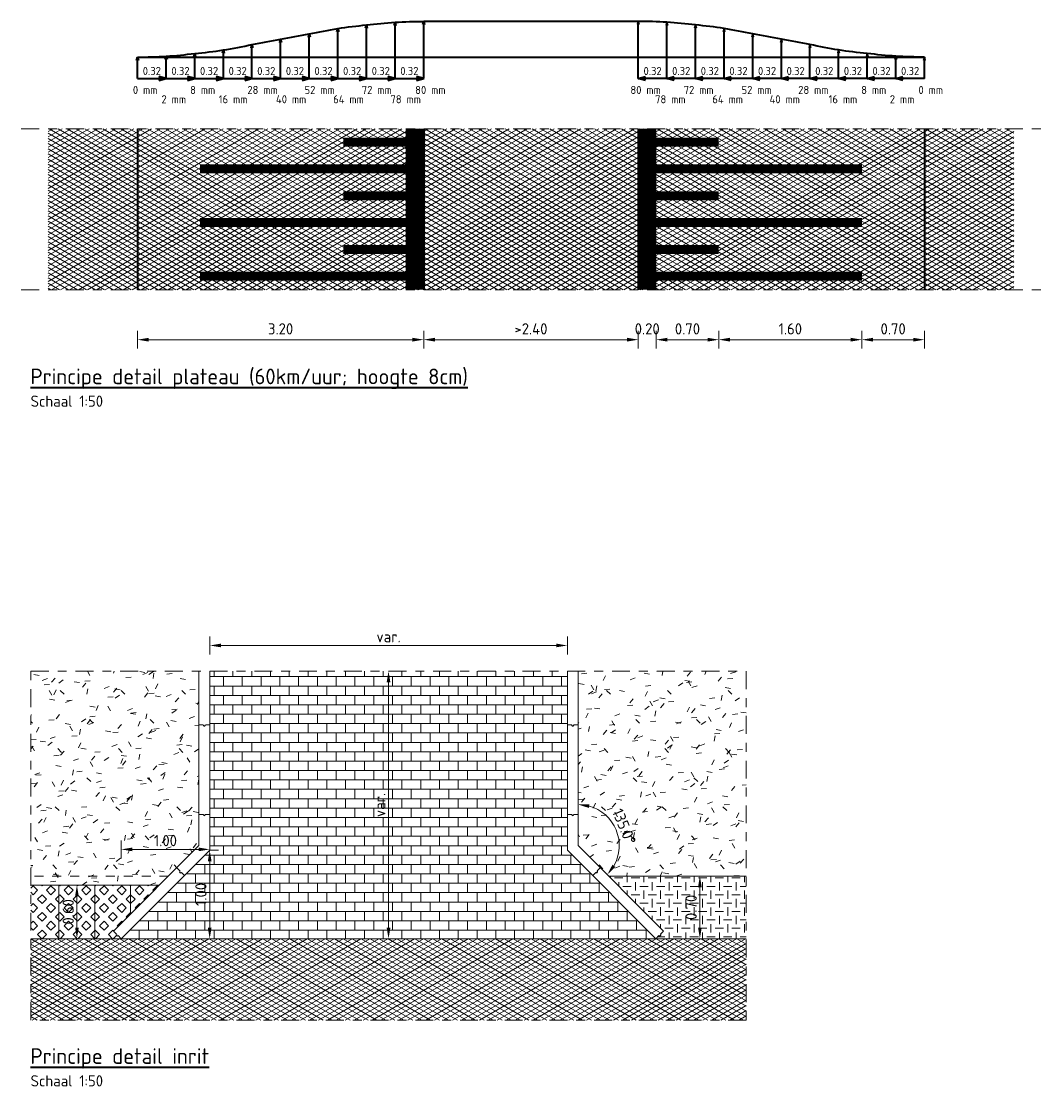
# Model space of a CAD drawing. Header units: metres. Extents: x 122.7 to 162.8, y 75.2 to 111.3.
# Tile 6 of 6: x 151.4 to 162.8, y 98.7 to 110.6. Entities that reach past the tile are written whole.
import ezdxf

# ---------------------------------------------------------------- set-up
doc = ezdxf.new("R2010")
doc.units = ezdxf.units.M
doc.header["$PDMODE"] = 35
doc.linetypes.add('DASHED2', pattern=[0.375, 0.25, -0.125])
doc.linetypes.add('ZZ-AFBREEK-SO', pattern=[7, 4, -1, 1, -1])
doc.layers.get('0').update_dxf_attribs({"color": 151})
doc.layers.get('Defpoints').update_dxf_attribs({"color": 171})
for name, color, linetype, lineweight in [('N-WE-GR-GRAS-A', 62, 'Continuous', 18), ('N-WE-VH-HALFVERHARDING_GESTABILISEERD GRAS-A-200', 190, 'Continuous', 18), ('N-WE-VH-HALFVERHARDING_GRASBETONSTEEN-A-200', 132, 'Continuous', 18), ('N-WE-VH-KANTOPSLUITING_ELEMENT_INRIT-T18', 10, 'Continuous', 18), ('N-WE-VH-OPENVERHARDING_BETONSTRAATSTEEN-AD-50', 252, 'Continuous', 18), ('N-WE-VH-VERHARDING-G', 252, 'Continuous', 35), ('N-WE-VH-VERHARDING-GD', 7, 'Continuous', 18), ('N-WE-VH-VERHARDING_ASFALT-A', 252, 'Continuous', 18), ('N-WE-VW-MARKERING-A', 7, 'Continuous', 18), ('X-XX-AL-AANKLEDING-G', 252, 'Continuous', 35), ('X-XX-AL-AFBREEKLIJN-G', 7, 'ZZ-AFBREEK-SO', 18), ('X-XX-AL-DETAIL1-GD', 7, 'Continuous', 25), ('X-XX-AL-M', 7, 'Continuous', 18), ('X-XX-AL-T25', 7, 'Continuous', 25), ('X-XX-AL-T35', 7, 'Continuous', 35)]:
    doc.layers.add(name, color=color, linetype=linetype, lineweight=lineweight)
doc.styles.add('NLCS-ISO-M50-T18', font='NLCS-ISO.TTF', dxfattribs={"height": 0.09})
doc.styles.add('NLCS-ISO-M50-T25', font='NLCS-ISO.TTF', dxfattribs={"height": 0.125})
doc.styles.add('NLCS-ISO-M50-T35', font='NLCS-ISO.TTF', dxfattribs={"height": 0.175})
doc.dimstyles.new('NLCS-M50-T25-PIJL_l2_h1', dxfattribs={"dimscale": 0.05, "dimtxt": 2.5, "dimasz": 2.5, "dimexe": 2, "dimexo": 2, "dimgap": 0.7, "dimtad": 1, "dimzin": 0, "dimdsep": 46, "dimtxsty": 'NLCS-ISO-M50-T25', "dimcen": 2.5, "dimdle": 2, "dimclrd": 256, "dimclre": 256, "dimclrt": 256, "dimadec": 1, "dimazin": 0, "dimtfac": 1, "dimtofl": 0, "dimtmove": 1, "dimatfit": 0, "dimfxl": 2, "dimfxlon": 1, "dimtfillclr": 256, "dimtolj": 1, "dimtzin": 0, "dimlwd": 18, "dimlwe": 18, "dimarcsym": 0})
pattern_1 = [(150, (1173.51243, -158.37723), (-0.025, -0.0433012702), []), (210, (1173.51243, -158.37723), (0.025, -0.0433012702), [])]

# ---------------------------------------------------------------- blocks, each defined once
blk = doc.blocks.new('*D112')
at = {"layer": 'Defpoints', "color": 0, "transparency": 16777216}
for p in [(157.535, 103.662), (153.535, 101.374), (157.535, 101.374)]:
    blk.add_point(p, dxfattribs=at)
at = {"layer": 'X-XX-AL-M', "lineweight": 18, "transparency": 16777216}
for p, q in [((153.535, 103.562), (153.535, 103.762)), ((157.535, 103.562), (157.535, 103.762)), ((153.66, 103.662), (157.41, 103.662))]:
    blk.add_line(p, q, dxfattribs=at)
at = {"layer": 'X-XX-AL-M', "transparency": 16777216}
for points in [[(153.66, 103.683), (153.66, 103.642), (153.535, 103.662)], [(157.41, 103.683), (157.41, 103.642), (157.535, 103.662)]]:
    blk.add_solid(points, dxfattribs=at)
at = {"layer": 'X-XX-AL-M', "transparency": 16777216, "insert": (155.535, 103.76), "char_height": 0.125, "attachment_point": 5, "style": 'NLCS-ISO-M50-T25'}
blk.add_mtext('\\A1;var.', dxfattribs=at)
blk = doc.blocks.new('*D113')
at = {"layer": 'Defpoints', "color": 0, "transparency": 16777216}
for p in [(153.535, 101.374), (153.535, 100.384), (153.535, 100.384)]:
    blk.add_point(p, dxfattribs=at)
at = {"layer": 'X-XX-AL-M', "lineweight": 18, "transparency": 16777216}
for p, q in [((153.535, 101.374), (153.635, 101.374)), ((153.535, 101.249), (153.535, 100.509)), ((153.535, 100.384), (153.635, 100.384))]:
    blk.add_line(p, q, dxfattribs=at)
at = {"layer": 'X-XX-AL-M', "transparency": 16777216}
for points in [[(153.514, 101.249), (153.556, 101.249), (153.535, 101.374)], [(153.514, 100.509), (153.556, 100.509), (153.535, 100.384)]]:
    blk.add_solid(points, dxfattribs=at)
at = {"layer": 'X-XX-AL-M', "transparency": 16777216, "insert": (153.437, 100.879), "char_height": 0.125, "attachment_point": 5, "rotation": 90, "style": 'NLCS-ISO-M50-T25'}
blk.add_mtext('\\A1;1.00', dxfattribs=at)
blk = doc.blocks.new('*D114')
at = {"layer": 'Defpoints', "color": 0, "transparency": 16777216}
for p in [(152.545, 101.382), (153.535, 101.374), (152.545, 100.384)]:
    blk.add_point(p, dxfattribs=at)
at = {"layer": 'X-XX-AL-M', "lineweight": 18, "transparency": 16777216}
for p, q in [((152.545, 101.282), (152.545, 101.482)), ((153.41, 101.382), (152.67, 101.382)), ((153.535, 101.382), (153.535, 101.482))]:
    blk.add_line(p, q, dxfattribs=at)
at = {"layer": 'X-XX-AL-M', "transparency": 16777216}
for points in [[(152.67, 101.403), (152.67, 101.362), (152.545, 101.382)], [(153.41, 101.403), (153.41, 101.362), (153.535, 101.382)]]:
    blk.add_solid(points, dxfattribs=at)
at = {"layer": 'X-XX-AL-M', "transparency": 16777216, "insert": (153.04, 101.48), "char_height": 0.125, "attachment_point": 5, "style": 'NLCS-ISO-M50-T25'}
blk.add_mtext('\\A1;1.00', dxfattribs=at)
blk = doc.blocks.new('*D115')
at = {"layer": 'Defpoints', "color": 0, "transparency": 16777216}
for p in [(155.535, 103.374), (155.535, 100.384), (155.535, 100.384)]:
    blk.add_point(p, dxfattribs=at)
at = {"layer": 'X-XX-AL-M', "lineweight": 18, "transparency": 16777216}
for p, q in [((155.535, 103.374), (155.635, 103.374)), ((155.535, 103.249), (155.535, 100.509)), ((155.535, 100.384), (155.635, 100.384))]:
    blk.add_line(p, q, dxfattribs=at)
at = {"layer": 'X-XX-AL-M', "transparency": 16777216}
for points in [[(155.514, 103.249), (155.556, 103.249), (155.535, 103.374)], [(155.514, 100.509), (155.556, 100.509), (155.535, 100.384)]]:
    blk.add_solid(points, dxfattribs=at)
at = {"layer": 'X-XX-AL-M', "transparency": 16777216, "insert": (155.437, 101.879), "char_height": 0.125, "attachment_point": 5, "rotation": 90, "style": 'NLCS-ISO-M50-T25'}
blk.add_mtext('\\A1;var.', dxfattribs=at)
blk = doc.blocks.new('*D116')
at = {"layer": 'Defpoints', "color": 0, "transparency": 16777216}
for p in [(157.655, 103.374), (157.655, 101.424), (157.655, 101.424), (158.115, 101.424), (158.61, 100.469)]:
    blk.add_point(p, dxfattribs=at)
at = {"layer": 'X-XX-AL-M', "lineweight": 18, "transparency": 16777216}
blk.add_arc((157.655, 101.424), 0.46, 330.6197, 74.3803, dxfattribs=at)
at = {"layer": 'X-XX-AL-M', "transparency": 16777216}
for points in [[(157.776, 101.846), (157.782, 101.887), (157.655, 101.884)], [(158.072, 101.186), (158.039, 101.211), (157.98, 101.099)]]:
    blk.add_solid(points, dxfattribs=at)
at = {"layer": 'X-XX-AL-M', "transparency": 16777216, "insert": (158.17, 101.637), "char_height": 0.125, "attachment_point": 5, "rotation": 292.5, "style": 'NLCS-ISO-M50-T25'}
blk.add_mtext('\\A1;135.0°', dxfattribs=at)
blk = doc.blocks.new('_Open30')
at = {"color": 0, "linetype": 'ByBlock', "lineweight": -2}
for p, q in [((-1, 0.27), (0, 0)), ((0, 0), (-1, -0.27)), ((0, 0), (-1, 0))]:
    blk.add_line(p, q, dxfattribs=at)
blk = doc.blocks.new('*D106')
at = {"layer": 'Defpoints', "color": 0, "transparency": 16777216}
for p in [(155.928, 107.64), (158.328, 107.64), (158.328, 107.081)]:
    blk.add_point(p, dxfattribs=at)
at = {"layer": 'X-XX-AL-M', "lineweight": 18, "transparency": 16777216}
for p, q in [((155.928, 107.181), (155.928, 106.981)), ((158.328, 107.181), (158.328, 106.981)), ((156.053, 107.081), (158.203, 107.081))]:
    blk.add_line(p, q, dxfattribs=at)
at = {"layer": 'X-XX-AL-M', "transparency": 16777216}
for points in [[(156.053, 107.102), (156.053, 107.06), (155.928, 107.081)], [(158.203, 107.102), (158.203, 107.06), (158.328, 107.081)]]:
    blk.add_solid(points, dxfattribs=at)
at = {"layer": 'X-XX-AL-M', "transparency": 16777216, "insert": (157.128, 107.202), "char_height": 0.125, "attachment_point": 5, "style": 'NLCS-ISO-M50-T25'}
blk.add_mtext('\\A1;>2.40', dxfattribs=at)
blk = doc.blocks.new('*D107')
at = {"layer": 'Defpoints', "color": 0, "transparency": 16777216}
for p in [(158.528, 108.04), (159.228, 108.04), (159.228, 107.081)]:
    blk.add_point(p, dxfattribs=at)
at = {"layer": 'X-XX-AL-M', "lineweight": 18, "transparency": 16777216}
for p, q in [((158.528, 107.181), (158.528, 106.981)), ((159.228, 107.181), (159.228, 106.981)), ((158.653, 107.081), (159.103, 107.081))]:
    blk.add_line(p, q, dxfattribs=at)
at = {"layer": 'X-XX-AL-M', "transparency": 16777216}
for points in [[(158.653, 107.102), (158.653, 107.06), (158.528, 107.081)], [(159.103, 107.102), (159.103, 107.06), (159.228, 107.081)]]:
    blk.add_solid(points, dxfattribs=at)
at = {"layer": 'X-XX-AL-M', "transparency": 16777216, "insert": (158.878, 107.202), "char_height": 0.125, "attachment_point": 5, "style": 'NLCS-ISO-M50-T25'}
blk.add_mtext('\\A1;0.70', dxfattribs=at)
blk = doc.blocks.new('*D108')
at = {"layer": 'Defpoints', "color": 0, "transparency": 16777216}
for p in [(158.328, 108.04), (158.528, 108.04), (158.528, 107.081)]:
    blk.add_point(p, dxfattribs=at)
at = {"layer": 'X-XX-AL-M', "lineweight": 18, "transparency": 16777216}
for p, q in [((158.328, 107.181), (158.328, 106.981)), ((158.528, 107.181), (158.528, 106.981)), ((158.203, 107.081), (158.078, 107.081)), ((158.653, 107.081), (158.778, 107.081))]:
    blk.add_line(p, q, dxfattribs=at)
at = {"layer": 'X-XX-AL-M', "transparency": 16777216}
for points in [[(158.203, 107.102), (158.203, 107.06), (158.328, 107.081)], [(158.653, 107.102), (158.653, 107.06), (158.528, 107.081)]]:
    blk.add_solid(points, dxfattribs=at)
at = {"layer": 'X-XX-AL-M', "transparency": 16777216, "insert": (158.428, 107.202), "char_height": 0.125, "attachment_point": 5, "style": 'NLCS-ISO-M50-T25'}
blk.add_mtext('\\A1;0.20', dxfattribs=at)
blk = doc.blocks.new('*D109')
at = {"layer": 'Defpoints', "color": 0, "transparency": 16777216}
for p in [(159.228, 107.74), (160.828, 107.74), (160.828, 107.081)]:
    blk.add_point(p, dxfattribs=at)
at = {"layer": 'X-XX-AL-M', "lineweight": 18, "transparency": 16777216}
for p, q in [((159.228, 107.181), (159.228, 106.981)), ((160.828, 107.181), (160.828, 106.981)), ((159.353, 107.081), (160.703, 107.081))]:
    blk.add_line(p, q, dxfattribs=at)
at = {"layer": 'X-XX-AL-M', "transparency": 16777216}
for points in [[(159.353, 107.102), (159.353, 107.06), (159.228, 107.081)], [(160.703, 107.102), (160.703, 107.06), (160.828, 107.081)]]:
    blk.add_solid(points, dxfattribs=at)
at = {"layer": 'X-XX-AL-M', "transparency": 16777216, "insert": (160.028, 107.202), "char_height": 0.125, "attachment_point": 5, "style": 'NLCS-ISO-M50-T25'}
blk.add_mtext('\\A1;1.60', dxfattribs=at)
blk = doc.blocks.new('*D110')
at = {"layer": 'Defpoints', "color": 0, "transparency": 16777216}
for p in [(160.828, 107.74), (161.528, 107.74), (161.528, 107.081)]:
    blk.add_point(p, dxfattribs=at)
at = {"layer": 'X-XX-AL-M', "lineweight": 18, "transparency": 16777216}
for p, q in [((160.828, 107.181), (160.828, 106.981)), ((161.528, 107.181), (161.528, 106.981)), ((160.953, 107.081), (161.403, 107.081))]:
    blk.add_line(p, q, dxfattribs=at)
at = {"layer": 'X-XX-AL-M', "transparency": 16777216}
for points in [[(160.953, 107.102), (160.953, 107.06), (160.828, 107.081)], [(161.403, 107.102), (161.403, 107.06), (161.528, 107.081)]]:
    blk.add_solid(points, dxfattribs=at)
at = {"layer": 'X-XX-AL-M', "transparency": 16777216, "insert": (161.178, 107.202), "char_height": 0.125, "attachment_point": 5, "style": 'NLCS-ISO-M50-T25'}
blk.add_mtext('\\A1;0.70', dxfattribs=at)
blk = doc.blocks.new('*D111')
at = {"layer": 'Defpoints', "color": 0, "transparency": 16777216}
for p in [(152.728, 108.04), (155.928, 108.04), (155.928, 107.081)]:
    blk.add_point(p, dxfattribs=at)
at = {"layer": 'X-XX-AL-M', "lineweight": 18, "transparency": 16777216}
for p, q in [((152.728, 107.181), (152.728, 106.981)), ((155.928, 107.181), (155.928, 106.981)), ((152.853, 107.081), (155.803, 107.081))]:
    blk.add_line(p, q, dxfattribs=at)
at = {"layer": 'X-XX-AL-M', "transparency": 16777216}
for points in [[(152.853, 107.102), (152.853, 107.06), (152.728, 107.081)], [(155.803, 107.102), (155.803, 107.06), (155.928, 107.081)]]:
    blk.add_solid(points, dxfattribs=at)
at = {"layer": 'X-XX-AL-M', "transparency": 16777216, "insert": (154.328, 107.202), "char_height": 0.125, "attachment_point": 5, "style": 'NLCS-ISO-M50-T25'}
blk.add_mtext('\\A1;3.20', dxfattribs=at)
blk = doc.blocks.new('*D119')
at = {"layer": 'Defpoints', "color": 0, "transparency": 16777216}
for p in [(152.05, 100.984), (152.05, 100.984), (152.05, 100.384)]:
    blk.add_point(p, dxfattribs=at)
at = {"layer": 'X-XX-AL-M', "lineweight": 18, "transparency": 16777216}
for p, q in [((152.05, 100.984), (152.15, 100.984)), ((152.05, 100.509), (152.05, 100.859)), ((152.05, 100.384), (152.15, 100.384))]:
    blk.add_line(p, q, dxfattribs=at)
at = {"layer": 'X-XX-AL-M', "transparency": 16777216}
for points in [[(152.03, 100.859), (152.071, 100.859), (152.05, 100.984)], [(152.03, 100.509), (152.071, 100.509), (152.05, 100.384)]]:
    blk.add_solid(points, dxfattribs=at)
at = {"layer": 'X-XX-AL-M', "transparency": 16777216, "insert": (151.953, 100.684), "char_height": 0.125, "attachment_point": 5, "rotation": 90, "style": 'NLCS-ISO-M50-T25'}
blk.add_mtext('\\A1;0.60', dxfattribs=at)
blk = doc.blocks.new('*D120')
at = {"layer": 'Defpoints', "color": 0, "transparency": 16777216}
for p in [(159.017, 101.084), (159.017, 101.084), (159.017, 100.384)]:
    blk.add_point(p, dxfattribs=at)
at = {"layer": 'X-XX-AL-M', "lineweight": 18, "transparency": 16777216}
for p, q in [((159.017, 101.084), (159.117, 101.084)), ((159.017, 100.509), (159.017, 100.959)), ((159.017, 100.384), (159.117, 100.384))]:
    blk.add_line(p, q, dxfattribs=at)
at = {"layer": 'X-XX-AL-M', "transparency": 16777216}
for points in [[(158.996, 100.959), (159.038, 100.959), (159.017, 101.084)], [(158.996, 100.509), (159.038, 100.509), (159.017, 100.384)]]:
    blk.add_solid(points, dxfattribs=at)
at = {"layer": 'X-XX-AL-M', "transparency": 16777216, "insert": (158.919, 100.734), "char_height": 0.125, "attachment_point": 5, "rotation": 90, "style": 'NLCS-ISO-M50-T25'}
blk.add_mtext('\\A1;0.70', dxfattribs=at)

msp = doc.modelspace()

# ---------------------------------------------------------------- hatches: boundary and pattern name
at = {"layer": 'N-WE-GR-GRAS-A'}
h = msp.add_hatch(dxfattribs=at)
h.set_pattern_fill('AGR-GRAS_01-SO', color=256, scale=0.02, angle=35, pattern_type=2)
h.set_pattern_definition([(35, (-158868.98376, -397704.59417), (0.12278780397, 0.6963642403), [0.06, -0.4]), (80, (-158868.8773, -397704.39754), (-0.581703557, 0.7321345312), [0.06, -0.4]), (65, (-158868.9854, -397704.52207), (-0.2756542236, 0.5919584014), [0.06, -0.4]), (50, (-158868.99036, -397704.3058), (-0.04983280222, 0.40732872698), [0.06, -0.4]), (170, (-158869.4918, -397703.72913), (0.17498214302, -0.27455645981), [0.06, -0.4]), (185, (-158868.60699, -397704.0862), (0.25651787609, -0.17832156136), [0.06, -0.4]), (200, (-158868.89694, -397704.50895), (0.2597972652, -0.24597841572), [0.06, -0.4]), (120, (-158868.93465, -397704.3156), (-0.6556921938, 0.1756921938), [0.06, -0.4]), (135, (-158868.98376, -397704.59417), (-0.67882250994, 6e-17), [0.06, -0.4])])
h.paths.add_polyline_path([(151.535, 100.984), (152.975, 100.984), (153.415, 101.424), (153.415, 103.374), (151.535, 103.374)])
h.paths.add_polyline_path([(157.995, 101.084), (159.535, 101.084), (159.535, 103.374), (157.655, 103.374), (157.655, 101.424)])
at = {"layer": 'N-WE-VH-HALFVERHARDING_GESTABILISEERD GRAS-A-200'}
h = msp.add_hatch(dxfattribs=at)
h.set_pattern_fill('AVH-GRAS_GESTABILISEERD-SO', color=256, scale=0.1, pattern_type=2)
h.set_pattern_definition([(0, (0, 0), (0.09375, 0.09375), [0.09375, -0.09375]), (90, (0.046875, 0.046875), (-0.09375, 0.09375), [0.09375, -0.09375])])
edge = h.paths.add_edge_path()
edge.add_line((159.535, 101.084), (157.995, 101.084))
edge.add_line((157.995, 101.084), (158.61, 100.469))
edge.add_line((158.61, 100.469), (158.576, 100.435))
edge.add_arc((158.567, 100.427), 0.0121, -135, 45, ccw=False)
edge.add_line((158.559, 100.418), (158.525, 100.384))
edge.add_line((158.525, 100.384), (159.535, 100.384))
edge.add_line((159.535, 100.384), (159.535, 101.084))
at = {"layer": 'N-WE-VH-HALFVERHARDING_GRASBETONSTEEN-A-200'}
h = msp.add_hatch(dxfattribs=at)
h.set_pattern_fill('AVH-GRASBETONSTEEN_02-SO', color=256, scale=0.1, pattern_type=2)
h.set_pattern_definition([(45, (0, 0), (-0.09899495, 0.09899495), [0.07, -0.07]), (135, (0, 0), (-0.09899495, -0.09899495), [0.07, -0.07]), (45, (-0.0495, 0.0495), (-0.09899495, 0.09899495), [0.07, -0.07]), (135, (0.0495, 0.0495), (-0.09899495, -0.09899495), [0.07, -0.07])])
edge = h.paths.add_edge_path()
edge.add_line((152.975, 100.984), (151.535, 100.984))
edge.add_line((151.535, 100.984), (151.535, 100.384))
edge.add_line((151.535, 100.384), (152.545, 100.384))
edge.add_line((152.545, 100.384), (152.511, 100.418))
edge.add_arc((152.503, 100.427), 0.0121, 135, 315, ccw=False)
edge.add_line((152.494, 100.435), (152.46, 100.469))
edge.add_line((152.46, 100.469), (152.975, 100.984))
at = {"layer": 'N-WE-VH-OPENVERHARDING_BETONSTRAATSTEEN-AD-50'}
h = msp.add_hatch(dxfattribs=at)
h.set_pattern_fill('AVH-BSS_KEIFORMAAT_HALFST-SO', color=256, scale=0.1, angle=90, pattern_type=2)
h.set_pattern_definition([(90, (152.53462, 100.37375), (-0.105, 0.105), [0.105, -0.105]), (180, (152.53462, 100.37375), (-1e-17, -0.105), [])])
h.paths.add_polyline_path([(158.525, 100.384), (157.535, 101.374), (157.535, 103.374), (153.535, 103.374), (153.535, 101.374), (152.545, 100.384)])
at = {"layer": 'N-WE-VH-VERHARDING_ASFALT-A'}
h = msp.add_hatch(dxfattribs=at)
h.set_pattern_fill('AVH-ASFALT', color=256, scale=0.05, angle=90, pattern_type=2)
h.set_pattern_definition(pattern_1)
h.paths.add_polyline_path([(152.728, 109.44), (151.728, 109.44), (151.728, 107.64), (152.728, 107.64), (155.928, 107.64), (155.928, 109.44)])
h = msp.add_hatch(dxfattribs=at)
h.set_pattern_fill('AVH-ASFALT', color=256, scale=0.05, angle=90, pattern_type=2)
h.set_pattern_definition(pattern_1)
h.paths.add_polyline_path([(158.328, 109.44), (155.928, 109.44), (155.928, 107.64), (158.328, 107.64)])
h = msp.add_hatch(dxfattribs=at)
h.set_pattern_fill('AVH-ASFALT', color=256, scale=0.05, angle=90, pattern_type=2)
h.set_pattern_definition(pattern_1)
h.paths.add_polyline_path([(162.528, 109.44), (161.528, 109.44), (158.328, 109.44), (158.328, 107.64), (161.528, 107.64), (162.528, 107.64)])
h = msp.add_hatch(dxfattribs=at)
h.set_pattern_fill('AVH-ASFALT', color=256, scale=0.05, angle=90, pattern_type=2)
h.set_pattern_definition([(150, (-158087.121904, -397953.094395), (-0.025, -0.043301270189), []), (210, (-158087.121904, -397953.094395), (0.025, -0.043301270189), [])])
h.paths.add_polyline_path([(159.535, 100.384), (151.535, 100.384), (151.535, 99.474), (159.535, 99.474)])

# ---------------------------------------------------------------- linework, layer by layer
at = {"layer": 'N-WE-VH-VERHARDING-G', "ltscale": 0.2}
for points in [[(152.728, 109.44), (152.728, 107.64)], [(155.928, 109.44), (155.928, 107.64)], [(158.328, 109.44), (158.328, 107.64)], [(161.528, 109.44), (161.528, 107.64)]]:
    msp.add_lwpolyline(points, dxfattribs=at)
at = {"layer": 'N-WE-VH-VERHARDING-GD'}
for points in [[(152.46, 100.469), (153.415, 101.424), (153.415, 103.374)], [(152.545, 100.384), (153.535, 101.374), (153.535, 103.374)], [(157.535, 103.374), (157.535, 101.374), (158.525, 100.384)], [(157.655, 103.374), (157.655, 101.424), (158.61, 100.469)], [(153.463, 102.774), (153.415, 102.774)], [(153.535, 102.774), (153.487, 102.774)], [(157.535, 102.774), (157.583, 102.774)], [(157.607, 102.774), (157.655, 102.774)], [(153.463, 101.774), (153.415, 101.774)], [(153.535, 101.774), (153.487, 101.774)], [(157.535, 101.774), (157.583, 101.774)], [(157.607, 101.774), (157.655, 101.774)], [(153.201, 101.142), (153.167, 101.176)], [(157.869, 101.142), (157.903, 101.176)], [(153.252, 101.091), (153.218, 101.125)], [(157.818, 101.091), (157.852, 101.125)], [(157.995, 101.084), (159.535, 101.084)], [(151.535, 100.984), (152.975, 100.984)], [(152.975, 100.984), (151.535, 100.984)], [(151.849, 100.984), (151.849, 100.384)], [(152.249, 100.984), (152.249, 100.384)], [(152.649, 100.984), (152.649, 100.658)], [(152.494, 100.435), (152.46, 100.469)], [(152.545, 100.384), (152.511, 100.418)], [(158.525, 100.384), (158.559, 100.418)], [(158.576, 100.435), (158.61, 100.469)], [(151.535, 100.384), (159.535, 100.384)]]:
    msp.add_lwpolyline(points, dxfattribs=at)
at = {"layer": 'N-WE-VH-VERHARDING-GD', "linetype": 'DASHED2', "ltscale": 0.2}
msp.add_lwpolyline([(153.075, 101.084), (151.535, 101.084)], dxfattribs=at)
at = {"layer": 'N-WE-VW-MARKERING-A'}
for points, const_width in [([(155.828, 107.64), (155.828, 109.44)], 0.2), ([(158.428, 107.64), (158.428, 109.44)], 0.2), ([(155.028, 109.29), (155.728, 109.29)], 0.1), ([(159.228, 109.29), (158.528, 109.29)], 0.1), ([(153.428, 108.99), (155.728, 108.99)], 0.1), ([(160.828, 108.99), (158.528, 108.99)], 0.1), ([(155.028, 108.69), (155.728, 108.69)], 0.1), ([(159.228, 108.69), (158.528, 108.69)], 0.1), ([(153.428, 108.39), (155.728, 108.39)], 0.1), ([(160.828, 108.39), (158.528, 108.39)], 0.1), ([(155.028, 108.09), (155.728, 108.09)], 0.1), ([(159.228, 108.09), (158.528, 108.09)], 0.1), ([(153.428, 107.79), (155.728, 107.79)], 0.1), ([(160.828, 107.79), (158.528, 107.79)], 0.1)]:
    msp.add_lwpolyline(points, dxfattribs=dict(at, const_width=const_width))
at = {"layer": 'X-XX-AL-AANKLEDING-G'}
for p, q in [((152.728, 110), (153.048, 110)), ((153.048, 110), (153.368, 110)), ((153.368, 110), (153.688, 110)), ((153.688, 110), (154.008, 110)), ((154.008, 110), (154.328, 110)), ((154.328, 110), (154.648, 110)), ((154.648, 110), (154.968, 110)), ((154.968, 110), (155.288, 110)), ((155.288, 110), (155.608, 110)), ((155.608, 110), (155.928, 110)), ((158.648, 110), (158.328, 110)), ((158.968, 110), (158.648, 110)), ((159.288, 110), (158.968, 110)), ((159.608, 110), (159.288, 110)), ((159.928, 110), (159.608, 110)), ((160.248, 110), (159.928, 110)), ((160.568, 110), (160.248, 110)), ((160.888, 110), (160.568, 110)), ((161.208, 110), (160.888, 110)), ((161.528, 110), (161.208, 110))]:
    msp.add_line(p, q, dxfattribs=at)
for points in [[(154.968, 110), (154.968, 110.56)], [(155.288, 110), (155.288, 110.6)], [(155.608, 110), (155.608, 110.63)], [(155.928, 110), (155.928, 110.64)], [(158.328, 110.64), (155.928, 110.64)], [(158.328, 110), (158.328, 110.64)], [(158.648, 110), (158.648, 110.63)], [(158.968, 110), (158.968, 110.6)], [(159.288, 110), (159.288, 110.56)], [(154.328, 110), (154.328, 110.44)], [(154.648, 110), (154.648, 110.5)], [(159.608, 110), (159.608, 110.5)], [(159.928, 110), (159.928, 110.44)], [(153.688, 110), (153.688, 110.32)], [(154.008, 110), (154.008, 110.38)], [(160.248, 110), (160.248, 110.38)], [(160.568, 110), (160.568, 110.32)], [(152.728, 110), (152.728, 110.24)], [(152.728, 110.24), (161.528, 110.24)], [(153.048, 110), (153.048, 110.25)], [(153.368, 110), (153.368, 110.28)], [(160.888, 110), (160.888, 110.28)], [(161.208, 110), (161.208, 110.25)], [(161.528, 110), (161.528, 110.24)]]:
    msp.add_lwpolyline(points, dxfattribs=at)
for points in [[(152.728, 110.24), (153.048, 110.25), (153.368, 110.28), (153.688, 110.32), (154.008, 110.38), (154.328, 110.44), (154.648, 110.5), (154.968, 110.56), (155.288, 110.6), (155.608, 110.63), (155.928, 110.64)], [(161.528, 110.24), (161.208, 110.25), (160.888, 110.28), (160.568, 110.32), (160.248, 110.38), (159.928, 110.44), (159.608, 110.5), (159.288, 110.56), (158.968, 110.6), (158.648, 110.63), (158.328, 110.64)]]:
    msp.add_spline(points, degree=3, dxfattribs=at)
at = {"layer": 'X-XX-AL-AFBREEKLIJN-G', "ltscale": 0.05}
for points in [[(151.428, 109.44), (162.828, 109.44)], [(151.428, 107.64), (162.828, 107.64)]]:
    msp.add_lwpolyline(points, dxfattribs=at)
msp.add_lwpolyline([(151.535, 99.474), (151.535, 103.374), (159.535, 103.374), (159.535, 99.474)], close=True, dxfattribs=at)
at = {"layer": 'X-XX-AL-DETAIL1-GD'}
for centre, start, end in [((153.475, 102.774), 180.0198, 0.0198), ((157.595, 102.774), 179.9802, 359.9802), ((153.475, 101.774), 180.0198, 0.0198), ((157.595, 101.774), 179.9802, 359.9802), ((153.21, 101.134), 135.0198, 315.0198), ((157.86, 101.134), 224.9802, 44.9802), ((152.503, 100.427), 135.0198, 315.0198), ((158.567, 100.427), 224.9802, 44.9802)]:
    msp.add_arc(centre, 0.0121, start, end, dxfattribs=at)

# ---------------------------------------------------------------- block references
at = {"layer": 'X-XX-AL-AANKLEDING-G'}
for p, xscale, yscale, zscale, rotation in [((154.968, 110.56), 0.03600000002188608, 0.03600000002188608, 0.03600000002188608, 90), ((155.288, 110.6), 0.03600000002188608, 0.03600000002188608, 0.03600000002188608, 90), ((155.608, 110.631), 0.03600000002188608, 0.03600000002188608, 0.03600000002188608, 90), ((155.928, 110.64), 0.03600000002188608, 0.03600000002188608, 0.03600000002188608, 90), ((158.328, 110.64), -0.03600000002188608, 0.03600000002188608, 0.036, 270), ((158.648, 110.631), -0.03600000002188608, 0.03600000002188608, 0.036, 270), ((158.968, 110.6), -0.03600000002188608, 0.03600000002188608, 0.036, 270), ((159.288, 110.56), -0.03600000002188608, 0.03600000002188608, 0.036, 270), ((154.328, 110.44), 0.03600000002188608, 0.03600000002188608, 0.03600000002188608, 90), ((154.648, 110.5), 0.03600000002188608, 0.03600000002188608, 0.03600000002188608, 90), ((159.608, 110.5), -0.03600000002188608, 0.03600000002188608, 0.036, 270), ((159.928, 110.44), -0.03600000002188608, 0.03600000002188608, 0.036, 270), ((153.688, 110.32), 0.03600000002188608, 0.03600000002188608, 0.03600000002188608, 90), ((154.008, 110.38), 0.03600000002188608, 0.03600000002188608, 0.03600000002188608, 90), ((160.248, 110.38), -0.03600000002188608, 0.03600000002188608, 0.036, 270), ((160.568, 110.32), -0.03600000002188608, 0.03600000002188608, 0.036, 270), ((152.728, 110.24), 0.03600000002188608, 0.03600000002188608, 0.03600000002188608, 90), ((153.048, 110.25), 0.03600000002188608, 0.03600000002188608, 0.03600000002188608, 90), ((153.368, 110.28), 0.03600000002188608, 0.03600000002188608, 0.03600000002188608, 90), ((160.888, 110.28), -0.03600000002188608, 0.03600000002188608, 0.036, 270), ((161.208, 110.25), -0.03600000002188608, 0.03600000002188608, 0.036, 270), ((161.528, 110.24), -0.03600000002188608, 0.03600000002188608, 0.036, 270), ((153.048, 110), -0.08, 0.08, 0.08, 180), ((153.368, 110), -0.08, 0.08, 0.08, 180), ((153.688, 110), -0.08, 0.08, 0.08, 180), ((154.008, 110), -0.08, 0.08, 0.08, 180), ((154.328, 110), -0.08, 0.08, 0.08, 180), ((154.648, 110), -0.08, 0.08, 0.08, 180), ((154.968, 110), -0.08, 0.08, 0.08, 180), ((155.288, 110), -0.08, 0.08, 0.08, 180), ((155.608, 110), -0.08, 0.08, 0.08, 180), ((155.928, 110), -0.08, 0.08, 0.08, 180), ((158.328, 110), 0.08, 0.08, 0.08, 180), ((158.648, 110), 0.08, 0.08, 0.08, 180), ((158.968, 110), 0.08, 0.08, 0.08, 180), ((159.288, 110), 0.08, 0.08, 0.08, 180), ((159.608, 110), 0.08, 0.08, 0.08, 180), ((159.928, 110), 0.08, 0.08, 0.08, 180), ((160.248, 110), 0.08, 0.08, 0.08, 180), ((160.568, 110), 0.08, 0.08, 0.08, 180), ((160.888, 110), 0.08, 0.08, 0.08, 180), ((161.208, 110), 0.08, 0.08, 0.08, 180)]:
    msp.add_blockref('_Open30', p, dxfattribs=dict(at, xscale=xscale, yscale=yscale, zscale=zscale, rotation=rotation))

# ---------------------------------------------------------------- texts
at = {"layer": 'N-WE-VH-KANTOPSLUITING_ELEMENT_INRIT-T18', "style": 'NLCS-ISO-M50-T18'}
for s, p in [('0 mm', (152.676, 109.828)), ('8 mm', (153.316, 109.828)), ('28 mm', (153.956, 109.828)), ('52 mm', (154.596, 109.828)), ('72 mm', (155.236, 109.828)), ('80 mm', (155.833, 109.828)), ('80 mm', (158.24, 109.828)), ('72 mm', (158.836, 109.828)), ('52 mm', (159.483, 109.828)), ('28 mm', (160.116, 109.828)), ('8 mm', (160.821, 109.828)), ('0 mm', (161.461, 109.828)), ('2 mm', (152.996, 109.724)), ('16 mm', (153.636, 109.724)), ('40 mm', (154.276, 109.724)), ('64 mm', (154.916, 109.724)), ('78 mm', (155.556, 109.724)), ('78 mm', (158.516, 109.724)), ('64 mm', (159.156, 109.724)), ('40 mm', (159.796, 109.724)), ('16 mm', (160.456, 109.724)), ('2 mm', (161.141, 109.724))]:
    msp.add_text(s, height=0.09, dxfattribs=at).set_placement(p)
at = {"layer": 'N-WE-VH-KANTOPSLUITING_ELEMENT_INRIT-T18', "char_height": 0.09, "attachment_point": 5, "style": 'NLCS-ISO-M50-T18'}
for insert in [(152.888, 110.085), (153.208, 110.085), (153.528, 110.085), (153.848, 110.085), (154.168, 110.085), (154.488, 110.085), (154.808, 110.085), (155.128, 110.085), (155.448, 110.085), (155.768, 110.085), (158.488, 110.085), (158.808, 110.085), (159.128, 110.085), (159.448, 110.085), (159.768, 110.085), (160.088, 110.085), (160.408, 110.085), (160.728, 110.085), (161.048, 110.085), (161.368, 110.085)]:
    msp.add_mtext('\\A1;0.32', dxfattribs=dict(at, insert=insert))
at = {"layer": 'X-XX-AL-T25', "char_height": 0.125, "width": 1.91256, "attachment_point": 1, "rotation": 359.9946, "style": 'NLCS-ISO-M50-T25'}
for insert in [(151.532, 106.456), (151.532, 98.857)]:
    msp.add_mtext('Schaal 1:50', dxfattribs=dict(at, insert=insert))
at = {"layer": 'X-XX-AL-T35', "char_height": 0.175, "width": 11.82929, "attachment_point": 1, "rotation": 359.9946, "style": 'NLCS-ISO-M50-T35'}
for s, insert in [('{\\LPrincipe detail plateau (60km/uur; hoogte 8cm)}', (151.53, 106.758)), ('{\\LPrincipe detail inrit}', (151.53, 99.159))]:
    msp.add_mtext(s, dxfattribs=dict(at, insert=insert))

# ---------------------------------------------------------------- dimensions: what is measured, and where the dimension line sits
at = {"layer": 'X-XX-AL-M'}
for base, p1, p2, picture, middle in [((155.928, 107.081), (152.728, 108.04), (155.928, 108.04), '*D111', (154.328, 107.104)), ((158.528, 107.081), (158.328, 108.04), (158.528, 108.04), '*D108', (158.428, 107.104)), ((159.228, 107.081), (158.528, 108.04), (159.228, 108.04), '*D107', (158.878, 107.104)), ((160.828, 107.081), (159.228, 107.74), (160.828, 107.74), '*D109', (160.028, 107.104)), ((161.528, 107.081), (160.828, 107.74), (161.528, 107.74), '*D110', (161.178, 107.104))]:
    dim = msp.add_linear_dim(base=base, p1=p1, p2=p2, dimstyle='NLCS-M50-T25-PIJL_l2_h1', dxfattribs=at)
    dim.commit()
    dim.dimension.update_dxf_attribs({"geometry": picture, "text_midpoint": middle, "dimtype": 160})
dim = msp.add_linear_dim(base=(158.328, 107.081), p1=(155.928, 107.64), p2=(158.328, 107.64), text='>2.40', dimstyle='NLCS-M50-T25-PIJL_l2_h1', dxfattribs=at)
dim.commit()
dim.dimension.update_dxf_attribs({"geometry": '*D106', "text_midpoint": (157.128, 107.104), "dimtype": 160})
for base, p2, text, picture, middle in [((157.535, 103.662), (157.535, 101.374), 'var.', '*D112', (155.535, 103.76)), ((152.545, 101.382), (152.545, 100.384), '1.00', '*D114', (153.04, 101.48))]:
    dim = msp.add_linear_dim(base=base, p1=(153.535, 101.374), p2=p2, text=text, dimstyle='NLCS-M50-T25-PIJL_l2_h1', dxfattribs=at)
    dim.commit()
    dim.dimension.update_dxf_attribs({"geometry": picture, "text_midpoint": middle})
dim = msp.add_linear_dim(base=(155.535, 100.384), p1=(155.535, 103.374), p2=(155.535, 100.384), angle=90, text='var.', dimstyle='NLCS-M50-T25-PIJL_l2_h1', dxfattribs=at)
dim.commit()
dim.dimension.update_dxf_attribs({"geometry": '*D115', "text_midpoint": (155.437, 101.879)})
dim = msp.add_angular_dim_2l(base=(158.115, 101.424), line1=((157.655, 103.374), (157.655, 101.424)), line2=((157.655, 101.424), (158.61, 100.469)), dimstyle='NLCS-M50-T25-PIJL_l2_h1', dxfattribs=at)
dim.commit()
dim.dimension.update_dxf_attribs({"geometry": '*D116', "text_midpoint": (158.17, 101.637)})
dim = msp.add_aligned_dim(p1=(153.535, 101.374), p2=(153.535, 100.384), distance=0, text='1.00', dimstyle='NLCS-M50-T25-PIJL_l2_h1', dxfattribs=at)
dim.commit()
dim.dimension.update_dxf_attribs({"geometry": '*D113', "text_midpoint": (153.437, 100.879)})
for p1, p2, picture, middle in [((159.017, 100.384), (159.017, 101.084), '*D120', (158.919, 100.734)), ((152.05, 100.384), (152.05, 100.984), '*D119', (151.953, 100.684))]:
    dim = msp.add_aligned_dim(p1=p1, p2=p2, distance=0, dimstyle='NLCS-M50-T25-PIJL_l2_h1', dxfattribs=at)
    dim.commit()
    dim.dimension.update_dxf_attribs({"geometry": picture, "text_midpoint": middle})

doc.saveas('drawing.dxf')
